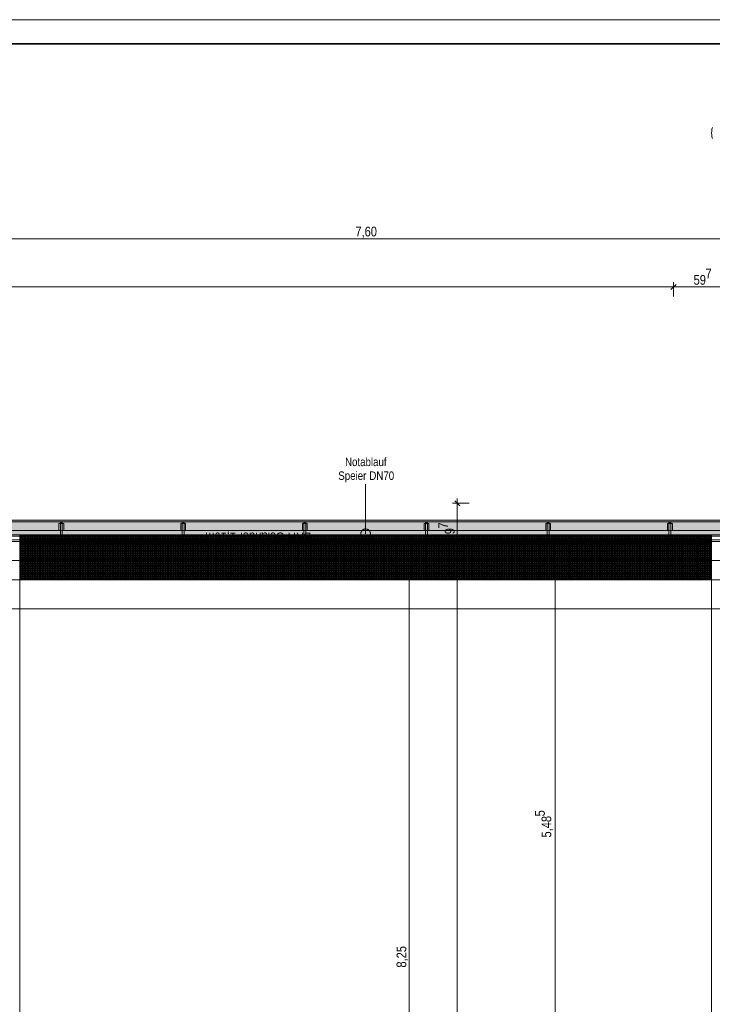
# Model space of a CAD drawing. Extents: x -720 to 300, y 62 to 1112.
# Tile 48 of 50: x -146 to -2, y 908 to 1112. Entities that reach past the tile are written whole.
import ezdxf
from ezdxf.lldxf.tags import DXFTag

# ---------------------------------------------------------------- set-up
doc = ezdxf.new("R2010")
doc.units = 0
doc.layers.get('0').update_dxf_attribs({"lineweight": 13})
for name, color, linetype, lineweight, true_color in [('30 -36 Dächer- 3 Dachbeläge', 9, 'Continuous', 15, 0x808080), ('30 -36 Dächer- 4 Dachbekleidungen', 9, 'Continuous', 9, 0x808080), ('60- 61 allgemeine Ausstattung- 4 Terrassen', 9, 'Continuous', 9, 0x808080), ('70 -72 Beschriftung- 1 Beschriftung allgemein', 7, 'Continuous', 9, 0xff6633), ('70 -76 Bemaßung- 2 Allgemein', 9, 'Continuous', 5, 0x808080)]:
    doc.layers.add(name, color=color, linetype=linetype, lineweight=lineweight, true_color=true_color)
for name, color, linetype, lineweight in [('40 -41 Abwasser_Wasser_Gas- 2 Wasser-1', 7, 'Continuous', 15), ('70 -71 Achsen- 1 Gebäudeachsen', 7, 'STRICHPUNKT2-A06DNB31MF', 18), ('iwb_Plankopf Rahmen', 7, 'Continuous', 35), ('Keine', 7, 'Continuous', 9)]:
    doc.layers.add(name, color=color, linetype=linetype, lineweight=lineweight)
doc.styles.get("Standard").update_dxf_attribs({"font": 'ARIALN.TTF'})
tags = doc.linetypes.add('STRICHPUNKT2-A06DNB31MF', pattern=[12.7, 6.35, -3.175, 0, -3.175]).pattern_tags.tags
tags[10:11] = [DXFTag(74, 4), DXFTag(75, 0), DXFTag(340, '0'), DXFTag(46, 0.0), DXFTag(50, 0.0), DXFTag(44, 0.0), DXFTag(45, 0.0)]
tags[8:9] = [DXFTag(74, 4), DXFTag(75, 0), DXFTag(340, '0'), DXFTag(46, 0.0), DXFTag(50, 0.0), DXFTag(44, 0.0), DXFTag(45, 0.0)]
tags[6:7] = [DXFTag(74, 4), DXFTag(75, 0), DXFTag(340, '0'), DXFTag(46, 0.0), DXFTag(50, 0.0), DXFTag(44, 0.0), DXFTag(45, 0.0)]
tags[4:5] = [DXFTag(74, 4), DXFTag(75, 0), DXFTag(340, '0'), DXFTag(46, 0.0), DXFTag(50, 0.0), DXFTag(44, 0.0), DXFTag(45, 0.0)]

# ---------------------------------------------------------------- blocks, each defined once
blk = doc.blocks.new('Referenz-A06DNB32MF')
at = {"layer": '30 -36 Dächer- 3 Dachbeläge', "color": 0, "linetype": 'Continuous', "ltscale": 0.15}
for p, q in [((76.35, 1008.31), (-682.36, 1008.31)), ((-682.36, 1005.31), (76.35, 1005.31))]:
    blk.add_line(p, q, dxfattribs=at)
at = {"layer": '30 -36 Dächer- 3 Dachbeläge', "color": 0, "lineweight": 9}
for p, q in [((-137.89, 1007.61), (-137.89, 1008.01)), ((-137.49, 1008.01), (-137.49, 1007.61)), ((-112.55, 1007.61), (-112.55, 1008.01)), ((-112.15, 1008.01), (-112.15, 1007.61)), ((-87.22, 1007.61), (-87.22, 1008.01)), ((-86.82, 1008.01), (-86.82, 1007.61)), ((-61.89, 1007.61), (-61.89, 1008.01)), ((-61.49, 1008.01), (-61.49, 1007.61)), ((-36.55, 1007.61), (-36.55, 1008.01)), ((-36.15, 1008.01), (-36.15, 1007.61)), ((-11.22, 1007.61), (-11.22, 1008.01)), ((-10.82, 1008.01), (-10.82, 1007.61)), ((-137.49, 1007.61), (-137.89, 1007.61)), ((-112.15, 1007.61), (-112.55, 1007.61)), ((-86.82, 1007.61), (-87.22, 1007.61)), ((-61.49, 1007.61), (-61.89, 1007.61)), ((-36.15, 1007.61), (-36.55, 1007.61)), ((-10.82, 1007.61), (-11.22, 1007.61))]:
    blk.add_line(p, q, dxfattribs=at)
at = {"layer": '30 -36 Dächer- 3 Dachbeläge', "color": 0, "lineweight": 0}
for points in [[(76.35, 1005.8), (-682.36, 1007.28), (-682.36, 1008.31)], [(76.35, 1005.8), (-682.36, 1008.31), (76.35, 1008.31)], [(-137.89, 1007.61), (-137.49, 1007.61), (-137.89, 1008.01)], [(-137.89, 1008.01), (-137.49, 1007.61), (-137.49, 1008.01)], [(-112.55, 1007.61), (-112.15, 1007.61), (-112.55, 1008.01)], [(-112.55, 1008.01), (-112.15, 1007.61), (-112.15, 1008.01)], [(-87.22, 1007.61), (-86.82, 1007.61), (-87.22, 1008.01)], [(-87.22, 1008.01), (-86.82, 1007.61), (-86.82, 1008.01)], [(-61.89, 1007.61), (-61.49, 1007.61), (-61.89, 1008.01)], [(-61.89, 1008.01), (-61.49, 1007.61), (-61.49, 1008.01)], [(-36.55, 1007.61), (-36.15, 1007.61), (-36.55, 1008.01)], [(-36.55, 1008.01), (-36.15, 1007.61), (-36.15, 1008.01)], [(-11.22, 1007.61), (-10.82, 1007.61), (-11.22, 1008.01)], [(-11.22, 1008.01), (-10.82, 1007.61), (-10.82, 1008.01)], [(-682.36, 1007.28), (76.35, 1005.8), (76.35, 1005.31)], [(-682.36, 1007.28), (76.35, 1005.31), (-682.36, 1005.31)]]:
    blk.add_solid(points, dxfattribs=at)
at = {"layer": '30 -36 Dächer- 4 Dachbekleidungen', "color": 0, "linetype": 'Continuous', "ltscale": 0.13}
for p, q in [((76.35, 1008.01), (-682.36, 1008.01)), ((-682.36, 1006.21), (76.35, 1006.21)), ((-138.19, 1006.21), (-138.19, 1007.61)), ((-138.19, 1007.61), (-137.89, 1007.61)), ((-137.49, 1007.61), (-137.89, 1007.61)), ((-137.89, 1007.61), (-137.89, 1006.21)), ((-137.89, 1005.01), (-137.89, 1006.21)), ((-137.49, 1006.21), (-137.49, 1007.61)), ((-137.19, 1007.61), (-137.49, 1007.61)), ((-137.49, 1006.21), (-137.49, 1005.01)), ((-137.19, 1006.21), (-137.19, 1007.61)), ((-112.85, 1006.21), (-112.85, 1007.61)), ((-112.85, 1007.61), (-112.55, 1007.61)), ((-112.15, 1007.61), (-112.55, 1007.61)), ((-112.55, 1007.61), (-112.55, 1006.21)), ((-112.55, 1005.01), (-112.55, 1006.21)), ((-112.15, 1006.21), (-112.15, 1007.61)), ((-111.85, 1007.61), (-112.15, 1007.61)), ((-112.15, 1006.21), (-112.15, 1005.01)), ((-111.85, 1006.21), (-111.85, 1007.61)), ((-87.52, 1006.21), (-87.52, 1007.61)), ((-87.52, 1007.61), (-87.22, 1007.61)), ((-86.82, 1007.61), (-87.22, 1007.61)), ((-87.22, 1007.61), (-87.22, 1006.21)), ((-87.22, 1005.01), (-87.22, 1006.21)), ((-86.82, 1006.21), (-86.82, 1007.61)), ((-86.52, 1007.61), (-86.82, 1007.61)), ((-86.82, 1006.21), (-86.82, 1005.01)), ((-86.52, 1006.21), (-86.52, 1007.61)), ((-62.19, 1006.21), (-62.19, 1007.61)), ((-62.19, 1007.61), (-61.89, 1007.61)), ((-61.49, 1007.61), (-61.89, 1007.61)), ((-61.89, 1007.61), (-61.89, 1006.21)), ((-61.89, 1005.01), (-61.89, 1006.21)), ((-61.49, 1006.21), (-61.49, 1007.61)), ((-61.19, 1007.61), (-61.49, 1007.61)), ((-61.49, 1006.21), (-61.49, 1005.01)), ((-61.19, 1006.21), (-61.19, 1007.61)), ((-36.85, 1006.21), (-36.85, 1007.61)), ((-36.85, 1007.61), (-36.55, 1007.61)), ((-36.15, 1007.61), (-36.55, 1007.61)), ((-36.55, 1007.61), (-36.55, 1006.21)), ((-36.55, 1005.01), (-36.55, 1006.21)), ((-36.15, 1006.21), (-36.15, 1007.61)), ((-35.85, 1007.61), (-36.15, 1007.61)), ((-36.15, 1006.21), (-36.15, 1005.01)), ((-35.85, 1006.21), (-35.85, 1007.61)), ((-11.52, 1006.21), (-11.52, 1007.61)), ((-11.52, 1007.61), (-11.22, 1007.61)), ((-10.82, 1007.61), (-11.22, 1007.61)), ((-11.22, 1007.61), (-11.22, 1006.21)), ((-11.22, 1005.01), (-11.22, 1006.21)), ((-10.82, 1006.21), (-10.82, 1007.61)), ((-10.52, 1007.61), (-10.82, 1007.61)), ((-10.82, 1006.21), (-10.82, 1005.01)), ((-10.52, 1006.21), (-10.52, 1007.61)), ((76.35, 1005.01), (-682.36, 1005.01)), ((-682.36, 1004.21), (76.35, 1004.21)), ((-137.49, 1005.01), (-137.89, 1005.01)), ((-112.15, 1005.01), (-112.55, 1005.01)), ((-86.82, 1005.01), (-87.22, 1005.01)), ((-61.49, 1005.01), (-61.89, 1005.01)), ((-36.15, 1005.01), (-36.55, 1005.01)), ((-10.82, 1005.01), (-11.22, 1005.01))]:
    blk.add_line(p, q, dxfattribs=at)
at = {"layer": '40 -41 Abwasser_Wasser_Gas- 2 Wasser-1', "color": 0, "linetype": 'Continuous', "ltscale": 0.15}
for p, q in [((-75.35, 1005.64), (-75.33, 1005.74)), ((-75.35, 1005.54), (-75.35, 1005.64)), ((-75.33, 1005.74), (-75.3, 1005.83)), ((-75.3, 1005.83), (-75.27, 1005.92)), ((-75.27, 1005.92), (-75.22, 1006.01)), ((-75.22, 1006.01), (-75.17, 1006.09)), ((-75.17, 1006.09), (-75.11, 1006.17)), ((-75.11, 1006.17), (-75.04, 1006.24)), ((-75.04, 1006.24), (-74.96, 1006.31)), ((-74.96, 1006.31), (-74.88, 1006.36)), ((-74.88, 1006.36), (-74.8, 1006.41)), ((-74.8, 1006.41), (-74.71, 1006.45)), ((-74.71, 1006.45), (-74.61, 1006.48)), ((-74.61, 1006.48), (-74.52, 1006.5)), ((-74.52, 1006.5), (-74.42, 1006.51)), ((-74.42, 1006.51), (-74.32, 1006.51)), ((-74.32, 1006.51), (-74.22, 1006.5)), ((-74.22, 1006.5), (-74.13, 1006.49)), ((-74.13, 1006.49), (-74.03, 1006.46)), ((-74.03, 1006.46), (-73.94, 1006.42)), ((-73.94, 1006.42), (-73.85, 1006.38)), ((-73.85, 1006.38), (-73.77, 1006.32)), ((-73.77, 1006.32), (-73.69, 1006.26)), ((-73.69, 1006.26), (-73.62, 1006.2)), ((-73.62, 1006.2), (-73.56, 1006.12)), ((-73.56, 1006.12), (-73.51, 1006.04)), ((-73.51, 1006.04), (-73.46, 1005.95)), ((-73.46, 1005.95), (-73.42, 1005.86)), ((-73.42, 1005.86), (-73.39, 1005.77)), ((-73.39, 1005.77), (-73.37, 1005.67)), ((-73.37, 1005.67), (-73.36, 1005.58)), ((-75.35, 1005.45), (-75.35, 1005.54)), ((-75.34, 1005.35), (-75.35, 1005.45)), ((-75.32, 1005.25), (-75.34, 1005.35)), ((-75.29, 1005.16), (-75.32, 1005.25)), ((-75.25, 1005.07), (-75.29, 1005.16)), ((-75.2, 1004.98), (-75.25, 1005.07)), ((-75.15, 1004.9), (-75.2, 1004.98)), ((-75.08, 1004.83), (-75.15, 1004.9)), ((-75.01, 1004.76), (-75.08, 1004.83)), ((-74.94, 1004.7), (-75.01, 1004.76)), ((-74.85, 1004.65), (-74.94, 1004.7)), ((-74.77, 1004.6), (-74.85, 1004.65)), ((-74.68, 1004.57), (-74.77, 1004.6)), ((-74.58, 1004.54), (-74.68, 1004.57)), ((-74.48, 1004.52), (-74.58, 1004.54)), ((-74.39, 1004.51), (-74.48, 1004.52)), ((-74.29, 1004.51), (-74.39, 1004.51)), ((-74.19, 1004.53), (-74.29, 1004.51)), ((-74.1, 1004.55), (-74.19, 1004.53)), ((-74, 1004.58), (-74.1, 1004.55)), ((-73.91, 1004.62), (-74, 1004.58)), ((-73.83, 1004.66), (-73.91, 1004.62)), ((-73.75, 1004.72), (-73.83, 1004.66)), ((-73.67, 1004.78), (-73.75, 1004.72)), ((-73.6, 1004.85), (-73.67, 1004.78)), ((-73.54, 1004.93), (-73.6, 1004.85)), ((-73.49, 1005.01), (-73.54, 1004.93)), ((-73.44, 1005.1), (-73.49, 1005.01)), ((-73.41, 1005.19), (-73.44, 1005.1)), ((-73.38, 1005.29), (-73.41, 1005.19)), ((-73.36, 1005.38), (-73.38, 1005.29)), ((-73.36, 1005.58), (-73.35, 1005.48)), ((-73.35, 1005.48), (-73.36, 1005.38))]:
    blk.add_line(p, q, dxfattribs=at)
at = {"layer": '40 -41 Abwasser_Wasser_Gas- 2 Wasser-1', "color": 0, "linetype": 'Continuous', "lineweight": 9, "ltscale": 0.13}
for p, q in [((-682.36, 995.91), (76.35, 995.91)), ((76.35, 989.91), (-682.36, 989.91))]:
    blk.add_line(p, q, dxfattribs=at)
at = {"layer": '60- 61 allgemeine Ausstattung- 4 Terrassen', "color": 0, "linetype": 'Continuous', "ltscale": 0.13}
for p, q in [((-154.35, 1003.91), (-146.35, 1003.91)), ((-146.35, 1003.91), (-146.35, 770.91)), ((-146.35, 1003.91), (-2.35, 1003.91)), ((-146.35, 1000.31), (-146.35, 1003.91)), ((-2.35, 1003.91), (5.65, 1003.91)), ((-2.35, 783.31), (-2.35, 1003.91)), ((-2.35, 1003.91), (-2.35, 1000.31)), ((-2.35, 1000.31), (-146.35, 1000.31))]:
    blk.add_line(p, q, dxfattribs=at)
at = {"layer": '60- 61 allgemeine Ausstattung- 4 Terrassen', "color": 0}
for p, q in [((-146.35, 1005.31), (-2.35, 1005.31)), ((-146.35, 995.91), (-146.35, 1005.31)), ((-146.35, 1005.16), (-2.35, 1005.16)), ((-146.35, 1004.92), (-2.35, 1004.92)), ((-146.35, 1004.68), (-2.35, 1004.68)), ((-146.35, 1004.44), (-2.35, 1004.44)), ((-146.35, 1004.2), (-2.35, 1004.2)), ((-146.35, 1003.96), (-2.35, 1003.96)), ((-146.35, 1003.72), (-2.35, 1003.72)), ((-146.17, 995.91), (-146.17, 1005.31)), ((-145.93, 995.91), (-145.93, 1005.31)), ((-145.69, 995.91), (-145.69, 1005.31)), ((-145.45, 995.91), (-145.45, 1005.31)), ((-145.21, 995.91), (-145.21, 1005.31)), ((-144.97, 995.91), (-144.97, 1005.31)), ((-144.73, 995.91), (-144.73, 1005.31)), ((-144.49, 995.91), (-144.49, 1005.31)), ((-144.25, 995.91), (-144.25, 1005.31)), ((-144.01, 995.91), (-144.01, 1005.31)), ((-143.77, 995.91), (-143.77, 1005.31)), ((-143.53, 995.91), (-143.53, 1005.31)), ((-143.29, 995.91), (-143.29, 1005.31)), ((-143.05, 995.91), (-143.05, 1005.31)), ((-142.81, 995.91), (-142.81, 1005.31)), ((-142.57, 995.91), (-142.57, 1005.31)), ((-142.33, 995.91), (-142.33, 1005.31)), ((-142.09, 995.91), (-142.09, 1005.31)), ((-141.85, 995.91), (-141.85, 1005.31)), ((-141.61, 995.91), (-141.61, 1005.31)), ((-141.37, 995.91), (-141.37, 1005.31)), ((-141.13, 995.91), (-141.13, 1005.31)), ((-140.89, 995.91), (-140.89, 1005.31)), ((-140.65, 995.91), (-140.65, 1005.31)), ((-140.41, 995.91), (-140.41, 1005.31)), ((-140.17, 995.91), (-140.17, 1005.31)), ((-139.93, 995.91), (-139.93, 1005.31)), ((-139.69, 995.91), (-139.69, 1005.31)), ((-139.45, 995.91), (-139.45, 1005.31)), ((-139.21, 995.91), (-139.21, 1005.31)), ((-138.97, 995.91), (-138.97, 1005.31)), ((-138.73, 995.91), (-138.73, 1005.31)), ((-138.49, 995.91), (-138.49, 1005.31)), ((-138.25, 995.91), (-138.25, 1005.31)), ((-138.01, 995.91), (-138.01, 1005.31)), ((-137.77, 995.91), (-137.77, 1005.31)), ((-137.53, 995.91), (-137.53, 1005.31)), ((-137.29, 995.91), (-137.29, 1005.31)), ((-137.05, 995.91), (-137.05, 1005.31)), ((-136.81, 995.91), (-136.81, 1005.31)), ((-136.57, 995.91), (-136.57, 1005.31)), ((-136.33, 995.91), (-136.33, 1005.31)), ((-136.09, 995.91), (-136.09, 1005.31)), ((-135.85, 995.91), (-135.85, 1005.31)), ((-135.61, 995.91), (-135.61, 1005.31)), ((-135.37, 995.91), (-135.37, 1005.31)), ((-135.13, 995.91), (-135.13, 1005.31)), ((-134.89, 995.91), (-134.89, 1005.31)), ((-134.65, 995.91), (-134.65, 1005.31)), ((-134.41, 995.91), (-134.41, 1005.31)), ((-134.17, 995.91), (-134.17, 1005.31)), ((-133.93, 995.91), (-133.93, 1005.31)), ((-133.69, 995.91), (-133.69, 1005.31)), ((-133.45, 995.91), (-133.45, 1005.31)), ((-133.21, 995.91), (-133.21, 1005.31)), ((-132.97, 995.91), (-132.97, 1005.31)), ((-132.73, 995.91), (-132.73, 1005.31)), ((-132.49, 995.91), (-132.49, 1005.31)), ((-132.25, 995.91), (-132.25, 1005.31)), ((-132.01, 995.91), (-132.01, 1005.31)), ((-131.77, 995.91), (-131.77, 1005.31)), ((-131.53, 995.91), (-131.53, 1005.31)), ((-131.29, 995.91), (-131.29, 1005.31)), ((-131.05, 995.91), (-131.05, 1005.31)), ((-130.81, 995.91), (-130.81, 1005.31)), ((-130.57, 995.91), (-130.57, 1005.31)), ((-130.33, 995.91), (-130.33, 1005.31)), ((-130.09, 995.91), (-130.09, 1005.31)), ((-129.85, 995.91), (-129.85, 1005.31)), ((-129.61, 995.91), (-129.61, 1005.31)), ((-129.37, 995.91), (-129.37, 1005.31)), ((-129.13, 995.91), (-129.13, 1005.31)), ((-128.89, 995.91), (-128.89, 1005.31)), ((-128.65, 995.91), (-128.65, 1005.31)), ((-128.41, 995.91), (-128.41, 1005.31)), ((-128.17, 995.91), (-128.17, 1005.31)), ((-127.93, 995.91), (-127.93, 1005.31)), ((-127.69, 995.91), (-127.69, 1005.31)), ((-127.45, 995.91), (-127.45, 1005.31)), ((-127.21, 995.91), (-127.21, 1005.31)), ((-126.97, 995.91), (-126.97, 1005.31)), ((-126.73, 995.91), (-126.73, 1005.31)), ((-126.49, 995.91), (-126.49, 1005.31)), ((-126.25, 995.91), (-126.25, 1005.31)), ((-126.01, 995.91), (-126.01, 1005.31)), ((-125.77, 995.91), (-125.77, 1005.31)), ((-125.53, 995.91), (-125.53, 1005.31)), ((-125.29, 995.91), (-125.29, 1005.31)), ((-125.05, 995.91), (-125.05, 1005.31)), ((-124.81, 995.91), (-124.81, 1005.31)), ((-124.57, 995.91), (-124.57, 1005.31)), ((-124.33, 995.91), (-124.33, 1005.31)), ((-124.09, 995.91), (-124.09, 1005.31)), ((-123.85, 995.91), (-123.85, 1005.31)), ((-123.61, 995.91), (-123.61, 1005.31)), ((-123.37, 995.91), (-123.37, 1005.31)), ((-123.13, 995.91), (-123.13, 1005.31)), ((-122.89, 995.91), (-122.89, 1005.31)), ((-122.65, 995.91), (-122.65, 1005.31)), ((-122.41, 995.91), (-122.41, 1005.31)), ((-122.17, 995.91), (-122.17, 1005.31)), ((-121.93, 995.91), (-121.93, 1005.31)), ((-121.69, 995.91), (-121.69, 1005.31)), ((-121.45, 995.91), (-121.45, 1005.31)), ((-121.21, 995.91), (-121.21, 1005.31)), ((-120.97, 995.91), (-120.97, 1005.31)), ((-120.73, 995.91), (-120.73, 1005.31)), ((-120.49, 995.91), (-120.49, 1005.31)), ((-120.25, 995.91), (-120.25, 1005.31)), ((-120.01, 995.91), (-120.01, 1005.31)), ((-119.77, 995.91), (-119.77, 1005.31)), ((-119.53, 995.91), (-119.53, 1005.31)), ((-119.29, 995.91), (-119.29, 1005.31)), ((-119.05, 995.91), (-119.05, 1005.31)), ((-118.81, 995.91), (-118.81, 1005.31)), ((-118.57, 995.91), (-118.57, 1005.31)), ((-118.33, 995.91), (-118.33, 1005.31)), ((-118.09, 995.91), (-118.09, 1005.31)), ((-117.85, 995.91), (-117.85, 1005.31)), ((-117.61, 995.91), (-117.61, 1005.31)), ((-117.37, 995.91), (-117.37, 1005.31)), ((-117.13, 995.91), (-117.13, 1005.31)), ((-116.89, 995.91), (-116.89, 1005.31)), ((-116.65, 995.91), (-116.65, 1005.31)), ((-116.41, 995.91), (-116.41, 1005.31)), ((-116.17, 995.91), (-116.17, 1005.31)), ((-115.93, 995.91), (-115.93, 1005.31)), ((-115.69, 995.91), (-115.69, 1005.31)), ((-115.45, 995.91), (-115.45, 1005.31)), ((-115.21, 995.91), (-115.21, 1005.31)), ((-114.97, 995.91), (-114.97, 1005.31)), ((-114.73, 995.91), (-114.73, 1005.31)), ((-114.49, 995.91), (-114.49, 1005.31)), ((-114.25, 995.91), (-114.25, 1005.31)), ((-114.01, 995.91), (-114.01, 1005.31)), ((-113.77, 995.91), (-113.77, 1005.31)), ((-113.53, 995.91), (-113.53, 1005.31)), ((-113.29, 995.91), (-113.29, 1005.31)), ((-113.05, 995.91), (-113.05, 1005.31)), ((-112.81, 995.91), (-112.81, 1005.31)), ((-112.57, 995.91), (-112.57, 1005.31)), ((-112.33, 995.91), (-112.33, 1005.31)), ((-112.09, 995.91), (-112.09, 1005.31)), ((-111.85, 995.91), (-111.85, 1005.31)), ((-111.61, 995.91), (-111.61, 1005.31)), ((-111.37, 995.91), (-111.37, 1005.31)), ((-111.13, 995.91), (-111.13, 1005.31)), ((-110.89, 995.91), (-110.89, 1005.31)), ((-110.65, 995.91), (-110.65, 1005.31)), ((-110.41, 995.91), (-110.41, 1005.31)), ((-110.17, 995.91), (-110.17, 1005.31)), ((-109.93, 995.91), (-109.93, 1005.31)), ((-109.69, 995.91), (-109.69, 1005.31)), ((-109.45, 995.91), (-109.45, 1005.31)), ((-109.21, 995.91), (-109.21, 1005.31)), ((-108.97, 995.91), (-108.97, 1005.31)), ((-108.73, 995.91), (-108.73, 1005.31)), ((-108.49, 995.91), (-108.49, 1005.31)), ((-108.25, 995.91), (-108.25, 1005.31)), ((-108.01, 995.91), (-108.01, 1005.31)), ((-107.77, 995.91), (-107.77, 1005.31)), ((-107.53, 995.91), (-107.53, 1005.31)), ((-107.29, 995.91), (-107.29, 1005.31)), ((-107.05, 995.91), (-107.05, 1005.31)), ((-106.81, 995.91), (-106.81, 1005.31)), ((-106.57, 995.91), (-106.57, 1005.31)), ((-106.33, 995.91), (-106.33, 1005.31)), ((-106.09, 995.91), (-106.09, 1005.31)), ((-105.85, 995.91), (-105.85, 1005.31)), ((-105.61, 995.91), (-105.61, 1005.31)), ((-105.37, 995.91), (-105.37, 1005.31)), ((-105.13, 995.91), (-105.13, 1005.31)), ((-104.89, 995.91), (-104.89, 1005.31)), ((-104.65, 995.91), (-104.65, 1005.31)), ((-104.41, 995.91), (-104.41, 1005.31)), ((-104.17, 995.91), (-104.17, 1005.31)), ((-103.93, 995.91), (-103.93, 1005.31)), ((-103.69, 995.91), (-103.69, 1005.31)), ((-103.45, 995.91), (-103.45, 1005.31)), ((-103.21, 995.91), (-103.21, 1005.31)), ((-102.97, 995.91), (-102.97, 1005.31)), ((-102.73, 995.91), (-102.73, 1005.31)), ((-102.49, 995.91), (-102.49, 1005.31)), ((-102.25, 995.91), (-102.25, 1005.31)), ((-102.01, 995.91), (-102.01, 1005.31)), ((-101.77, 995.91), (-101.77, 1005.31)), ((-101.53, 995.91), (-101.53, 1005.31)), ((-101.29, 995.91), (-101.29, 1005.31)), ((-101.05, 995.91), (-101.05, 1005.31)), ((-100.81, 995.91), (-100.81, 1005.31)), ((-100.57, 995.91), (-100.57, 1005.31)), ((-100.33, 995.91), (-100.33, 1005.31)), ((-100.09, 995.91), (-100.09, 1005.31)), ((-99.85, 995.91), (-99.85, 1005.31)), ((-99.61, 995.91), (-99.61, 1005.31)), ((-99.37, 995.91), (-99.37, 1005.31)), ((-99.13, 995.91), (-99.13, 1005.31)), ((-98.89, 995.91), (-98.89, 1005.31)), ((-98.65, 995.91), (-98.65, 1005.31)), ((-98.41, 995.91), (-98.41, 1005.31)), ((-98.17, 995.91), (-98.17, 1005.31)), ((-97.93, 995.91), (-97.93, 1005.31)), ((-97.69, 995.91), (-97.69, 1005.31)), ((-97.45, 995.91), (-97.45, 1005.31)), ((-97.21, 995.91), (-97.21, 1005.31)), ((-96.97, 995.91), (-96.97, 1005.31)), ((-96.73, 995.91), (-96.73, 1005.31)), ((-96.49, 995.91), (-96.49, 1005.31)), ((-96.25, 995.91), (-96.25, 1005.31)), ((-96.01, 995.91), (-96.01, 1005.31)), ((-95.77, 995.91), (-95.77, 1005.31)), ((-95.53, 995.91), (-95.53, 1005.31)), ((-95.29, 995.91), (-95.29, 1005.31)), ((-95.05, 995.91), (-95.05, 1005.31)), ((-94.81, 995.91), (-94.81, 1005.31)), ((-94.57, 995.91), (-94.57, 1005.31)), ((-94.33, 995.91), (-94.33, 1005.31)), ((-94.09, 995.91), (-94.09, 1005.31)), ((-93.85, 995.91), (-93.85, 1005.31)), ((-93.61, 995.91), (-93.61, 1005.31)), ((-93.37, 995.91), (-93.37, 1005.31)), ((-93.13, 995.91), (-93.13, 1005.31)), ((-92.89, 995.91), (-92.89, 1005.31)), ((-92.65, 995.91), (-92.65, 1005.31)), ((-92.41, 995.91), (-92.41, 1005.31)), ((-92.17, 995.91), (-92.17, 1005.31)), ((-91.93, 995.91), (-91.93, 1005.31)), ((-91.69, 995.91), (-91.69, 1005.31)), ((-91.45, 995.91), (-91.45, 1005.31)), ((-91.21, 995.91), (-91.21, 1005.31)), ((-90.97, 995.91), (-90.97, 1005.31)), ((-90.73, 995.91), (-90.73, 1005.31)), ((-90.49, 995.91), (-90.49, 1005.31)), ((-90.25, 995.91), (-90.25, 1005.31)), ((-90.01, 995.91), (-90.01, 1005.31)), ((-89.77, 995.91), (-89.77, 1005.31)), ((-89.53, 995.91), (-89.53, 1005.31)), ((-89.29, 995.91), (-89.29, 1005.31)), ((-89.05, 995.91), (-89.05, 1005.31)), ((-88.81, 995.91), (-88.81, 1005.31)), ((-88.57, 995.91), (-88.57, 1005.31)), ((-88.33, 995.91), (-88.33, 1005.31)), ((-88.09, 995.91), (-88.09, 1005.31)), ((-87.85, 995.91), (-87.85, 1005.31)), ((-87.61, 995.91), (-87.61, 1005.31)), ((-87.37, 995.91), (-87.37, 1005.31)), ((-87.13, 995.91), (-87.13, 1005.31)), ((-86.89, 995.91), (-86.89, 1005.31)), ((-86.65, 995.91), (-86.65, 1005.31)), ((-86.41, 995.91), (-86.41, 1005.31)), ((-86.17, 995.91), (-86.17, 1005.31)), ((-85.93, 995.91), (-85.93, 1005.31)), ((-85.69, 995.91), (-85.69, 1005.31)), ((-85.45, 995.91), (-85.45, 1005.31)), ((-85.21, 995.91), (-85.21, 1005.31)), ((-84.97, 995.91), (-84.97, 1005.31)), ((-84.73, 995.91), (-84.73, 1005.31)), ((-84.49, 995.91), (-84.49, 1005.31)), ((-84.25, 995.91), (-84.25, 1005.31)), ((-84.01, 995.91), (-84.01, 1005.31)), ((-83.77, 995.91), (-83.77, 1005.31)), ((-83.53, 995.91), (-83.53, 1005.31)), ((-83.29, 995.91), (-83.29, 1005.31)), ((-83.05, 995.91), (-83.05, 1005.31)), ((-82.81, 995.91), (-82.81, 1005.31)), ((-82.57, 995.91), (-82.57, 1005.31)), ((-82.33, 995.91), (-82.33, 1005.31)), ((-82.09, 995.91), (-82.09, 1005.31)), ((-81.85, 995.91), (-81.85, 1005.31)), ((-81.61, 995.91), (-81.61, 1005.31)), ((-81.37, 995.91), (-81.37, 1005.31)), ((-81.13, 995.91), (-81.13, 1005.31)), ((-80.89, 995.91), (-80.89, 1005.31)), ((-80.65, 995.91), (-80.65, 1005.31)), ((-80.41, 995.91), (-80.41, 1005.31)), ((-80.17, 995.91), (-80.17, 1005.31)), ((-79.93, 995.91), (-79.93, 1005.31)), ((-79.69, 995.91), (-79.69, 1005.31)), ((-79.45, 995.91), (-79.45, 1005.31)), ((-79.21, 995.91), (-79.21, 1005.31)), ((-78.97, 995.91), (-78.97, 1005.31)), ((-78.73, 995.91), (-78.73, 1005.31)), ((-78.49, 995.91), (-78.49, 1005.31)), ((-78.25, 995.91), (-78.25, 1005.31)), ((-78.01, 995.91), (-78.01, 1005.31)), ((-77.77, 995.91), (-77.77, 1005.31)), ((-77.53, 995.91), (-77.53, 1005.31)), ((-77.29, 995.91), (-77.29, 1005.31)), ((-77.05, 995.91), (-77.05, 1005.31)), ((-76.81, 995.91), (-76.81, 1005.31)), ((-76.57, 995.91), (-76.57, 1005.31)), ((-76.33, 995.91), (-76.33, 1005.31)), ((-76.09, 995.91), (-76.09, 1005.31)), ((-75.85, 995.91), (-75.85, 1005.31)), ((-75.61, 995.91), (-75.61, 1005.31)), ((-75.37, 995.91), (-75.37, 1005.31)), ((-75.13, 995.91), (-75.13, 1005.31)), ((-74.89, 995.91), (-74.89, 1005.31)), ((-74.65, 995.91), (-74.65, 1005.31)), ((-74.41, 995.91), (-74.41, 1005.31)), ((-74.17, 995.91), (-74.17, 1005.31)), ((-73.93, 995.91), (-73.93, 1005.31)), ((-73.69, 995.91), (-73.69, 1005.31)), ((-73.45, 995.91), (-73.45, 1005.31)), ((-73.21, 995.91), (-73.21, 1005.31)), ((-72.97, 995.91), (-72.97, 1005.31)), ((-72.73, 995.91), (-72.73, 1005.31)), ((-72.49, 995.91), (-72.49, 1005.31)), ((-72.25, 995.91), (-72.25, 1005.31)), ((-72.01, 995.91), (-72.01, 1005.31)), ((-71.77, 995.91), (-71.77, 1005.31)), ((-71.53, 995.91), (-71.53, 1005.31)), ((-71.29, 995.91), (-71.29, 1005.31)), ((-71.05, 995.91), (-71.05, 1005.31)), ((-70.81, 995.91), (-70.81, 1005.31)), ((-70.57, 995.91), (-70.57, 1005.31)), ((-70.33, 995.91), (-70.33, 1005.31)), ((-70.09, 995.91), (-70.09, 1005.31)), ((-69.85, 995.91), (-69.85, 1005.31)), ((-69.61, 995.91), (-69.61, 1005.31)), ((-69.37, 995.91), (-69.37, 1005.31)), ((-69.13, 995.91), (-69.13, 1005.31)), ((-68.89, 995.91), (-68.89, 1005.31)), ((-68.65, 995.91), (-68.65, 1005.31)), ((-68.41, 995.91), (-68.41, 1005.31)), ((-68.17, 995.91), (-68.17, 1005.31)), ((-67.93, 995.91), (-67.93, 1005.31)), ((-67.69, 995.91), (-67.69, 1005.31)), ((-67.45, 995.91), (-67.45, 1005.31)), ((-67.21, 995.91), (-67.21, 1005.31)), ((-66.97, 995.91), (-66.97, 1005.31)), ((-66.73, 995.91), (-66.73, 1005.31)), ((-66.49, 995.91), (-66.49, 1005.31)), ((-66.25, 995.91), (-66.25, 1005.31)), ((-66.01, 995.91), (-66.01, 1005.31)), ((-65.77, 995.91), (-65.77, 1005.31)), ((-65.53, 995.91), (-65.53, 1005.31)), ((-65.29, 995.91), (-65.29, 1005.31)), ((-65.05, 995.91), (-65.05, 1005.31)), ((-64.81, 995.91), (-64.81, 1005.31)), ((-64.57, 995.91), (-64.57, 1005.31)), ((-64.33, 995.91), (-64.33, 1005.31)), ((-64.09, 995.91), (-64.09, 1005.31)), ((-63.85, 995.91), (-63.85, 1005.31)), ((-63.61, 995.91), (-63.61, 1005.31)), ((-63.37, 995.91), (-63.37, 1005.31)), ((-63.13, 995.91), (-63.13, 1005.31)), ((-62.89, 995.91), (-62.89, 1005.31)), ((-62.65, 995.91), (-62.65, 1005.31)), ((-62.41, 995.91), (-62.41, 1005.31)), ((-62.17, 995.91), (-62.17, 1005.31)), ((-61.93, 995.91), (-61.93, 1005.31)), ((-61.69, 995.91), (-61.69, 1005.31)), ((-61.45, 995.91), (-61.45, 1005.31)), ((-61.21, 995.91), (-61.21, 1005.31)), ((-60.97, 995.91), (-60.97, 1005.31)), ((-60.73, 995.91), (-60.73, 1005.31)), ((-60.49, 995.91), (-60.49, 1005.31)), ((-60.25, 995.91), (-60.25, 1005.31)), ((-60.01, 995.91), (-60.01, 1005.31)), ((-59.77, 995.91), (-59.77, 1005.31)), ((-59.53, 995.91), (-59.53, 1005.31)), ((-59.29, 995.91), (-59.29, 1005.31)), ((-59.05, 995.91), (-59.05, 1005.31)), ((-58.81, 995.91), (-58.81, 1005.31)), ((-58.57, 995.91), (-58.57, 1005.31)), ((-58.33, 995.91), (-58.33, 1005.31)), ((-58.09, 995.91), (-58.09, 1005.31)), ((-57.85, 995.91), (-57.85, 1005.31)), ((-57.61, 995.91), (-57.61, 1005.31)), ((-57.37, 995.91), (-57.37, 1005.31)), ((-57.13, 995.91), (-57.13, 1005.31)), ((-56.89, 995.91), (-56.89, 1005.31)), ((-56.65, 995.91), (-56.65, 1005.31)), ((-56.41, 995.91), (-56.41, 1005.31)), ((-56.17, 995.91), (-56.17, 1005.31)), ((-55.93, 995.91), (-55.93, 1005.31)), ((-55.69, 995.91), (-55.69, 1005.31)), ((-55.45, 995.91), (-55.45, 1005.31)), ((-55.21, 995.91), (-55.21, 1005.31)), ((-54.97, 995.91), (-54.97, 1005.31)), ((-54.73, 995.91), (-54.73, 1005.31)), ((-54.49, 995.91), (-54.49, 1005.31)), ((-54.25, 995.91), (-54.25, 1005.31)), ((-54.01, 995.91), (-54.01, 1005.31)), ((-53.77, 995.91), (-53.77, 1005.31)), ((-53.53, 995.91), (-53.53, 1005.31)), ((-53.29, 995.91), (-53.29, 1005.31)), ((-53.05, 995.91), (-53.05, 1005.31)), ((-52.81, 995.91), (-52.81, 1005.31)), ((-52.57, 995.91), (-52.57, 1005.31)), ((-52.33, 995.91), (-52.33, 1005.31)), ((-52.09, 995.91), (-52.09, 1005.31)), ((-51.85, 995.91), (-51.85, 1005.31)), ((-51.61, 995.91), (-51.61, 1005.31)), ((-51.37, 995.91), (-51.37, 1005.31)), ((-51.13, 995.91), (-51.13, 1005.31)), ((-50.89, 995.91), (-50.89, 1005.31)), ((-50.65, 995.91), (-50.65, 1005.31)), ((-50.41, 995.91), (-50.41, 1005.31)), ((-50.17, 995.91), (-50.17, 1005.31)), ((-49.93, 995.91), (-49.93, 1005.31)), ((-49.69, 995.91), (-49.69, 1005.31)), ((-49.45, 995.91), (-49.45, 1005.31)), ((-49.21, 995.91), (-49.21, 1005.31)), ((-48.97, 995.91), (-48.97, 1005.31)), ((-48.73, 995.91), (-48.73, 1005.31)), ((-48.49, 995.91), (-48.49, 1005.31)), ((-48.25, 995.91), (-48.25, 1005.31)), ((-48.01, 995.91), (-48.01, 1005.31)), ((-47.77, 995.91), (-47.77, 1005.31)), ((-47.53, 995.91), (-47.53, 1005.31)), ((-47.29, 995.91), (-47.29, 1005.31)), ((-47.05, 995.91), (-47.05, 1005.31)), ((-46.81, 995.91), (-46.81, 1005.31)), ((-46.57, 995.91), (-46.57, 1005.31)), ((-46.33, 995.91), (-46.33, 1005.31)), ((-46.09, 995.91), (-46.09, 1005.31)), ((-45.85, 995.91), (-45.85, 1005.31)), ((-45.61, 995.91), (-45.61, 1005.31)), ((-45.37, 995.91), (-45.37, 1005.31)), ((-45.13, 995.91), (-45.13, 1005.31)), ((-44.89, 995.91), (-44.89, 1005.31)), ((-44.65, 995.91), (-44.65, 1005.31)), ((-44.41, 995.91), (-44.41, 1005.31)), ((-44.17, 995.91), (-44.17, 1005.31)), ((-43.93, 995.91), (-43.93, 1005.31)), ((-43.69, 995.91), (-43.69, 1005.31)), ((-43.45, 995.91), (-43.45, 1005.31)), ((-43.21, 995.91), (-43.21, 1005.31)), ((-42.97, 995.91), (-42.97, 1005.31)), ((-42.73, 995.91), (-42.73, 1005.31)), ((-42.49, 995.91), (-42.49, 1005.31)), ((-42.25, 995.91), (-42.25, 1005.31)), ((-42.01, 995.91), (-42.01, 1005.31)), ((-41.77, 995.91), (-41.77, 1005.31)), ((-41.53, 995.91), (-41.53, 1005.31)), ((-41.29, 995.91), (-41.29, 1005.31)), ((-41.05, 995.91), (-41.05, 1005.31)), ((-40.81, 995.91), (-40.81, 1005.31)), ((-40.57, 995.91), (-40.57, 1005.31)), ((-40.33, 995.91), (-40.33, 1005.31)), ((-40.09, 995.91), (-40.09, 1005.31)), ((-39.85, 995.91), (-39.85, 1005.31)), ((-39.61, 995.91), (-39.61, 1005.31)), ((-39.37, 995.91), (-39.37, 1005.31)), ((-39.13, 995.91), (-39.13, 1005.31)), ((-38.89, 995.91), (-38.89, 1005.31)), ((-38.65, 995.91), (-38.65, 1005.31)), ((-38.41, 995.91), (-38.41, 1005.31)), ((-38.17, 995.91), (-38.17, 1005.31)), ((-37.93, 995.91), (-37.93, 1005.31)), ((-37.69, 995.91), (-37.69, 1005.31)), ((-37.45, 995.91), (-37.45, 1005.31)), ((-37.21, 995.91), (-37.21, 1005.31)), ((-36.97, 995.91), (-36.97, 1005.31)), ((-36.73, 995.91), (-36.73, 1005.31)), ((-36.49, 995.91), (-36.49, 1005.31)), ((-36.25, 995.91), (-36.25, 1005.31)), ((-36.01, 995.91), (-36.01, 1005.31)), ((-35.77, 995.91), (-35.77, 1005.31)), ((-35.53, 995.91), (-35.53, 1005.31)), ((-35.29, 995.91), (-35.29, 1005.31)), ((-35.05, 995.91), (-35.05, 1005.31)), ((-34.81, 995.91), (-34.81, 1005.31)), ((-34.57, 995.91), (-34.57, 1005.31)), ((-34.33, 995.91), (-34.33, 1005.31)), ((-34.09, 995.91), (-34.09, 1005.31)), ((-33.85, 995.91), (-33.85, 1005.31)), ((-33.61, 995.91), (-33.61, 1005.31)), ((-33.37, 995.91), (-33.37, 1005.31)), ((-33.13, 995.91), (-33.13, 1005.31)), ((-32.89, 995.91), (-32.89, 1005.31)), ((-32.65, 995.91), (-32.65, 1005.31)), ((-32.41, 995.91), (-32.41, 1005.31)), ((-32.17, 995.91), (-32.17, 1005.31)), ((-31.93, 995.91), (-31.93, 1005.31)), ((-31.69, 995.91), (-31.69, 1005.31)), ((-31.45, 995.91), (-31.45, 1005.31)), ((-31.21, 995.91), (-31.21, 1005.31)), ((-30.97, 995.91), (-30.97, 1005.31)), ((-30.73, 995.91), (-30.73, 1005.31)), ((-30.49, 995.91), (-30.49, 1005.31)), ((-30.25, 995.91), (-30.25, 1005.31)), ((-30.01, 995.91), (-30.01, 1005.31)), ((-29.77, 995.91), (-29.77, 1005.31)), ((-29.53, 995.91), (-29.53, 1005.31)), ((-29.29, 995.91), (-29.29, 1005.31)), ((-29.05, 995.91), (-29.05, 1005.31)), ((-28.81, 995.91), (-28.81, 1005.31)), ((-28.57, 995.91), (-28.57, 1005.31)), ((-28.33, 995.91), (-28.33, 1005.31)), ((-28.09, 995.91), (-28.09, 1005.31)), ((-27.85, 995.91), (-27.85, 1005.31)), ((-27.61, 995.91), (-27.61, 1005.31)), ((-27.37, 995.91), (-27.37, 1005.31)), ((-27.13, 995.91), (-27.13, 1005.31)), ((-26.89, 995.91), (-26.89, 1005.31)), ((-26.65, 995.91), (-26.65, 1005.31)), ((-26.41, 995.91), (-26.41, 1005.31)), ((-26.17, 995.91), (-26.17, 1005.31)), ((-25.93, 995.91), (-25.93, 1005.31)), ((-25.69, 995.91), (-25.69, 1005.31)), ((-25.45, 995.91), (-25.45, 1005.31)), ((-25.21, 995.91), (-25.21, 1005.31)), ((-24.97, 995.91), (-24.97, 1005.31)), ((-24.73, 995.91), (-24.73, 1005.31)), ((-24.49, 995.91), (-24.49, 1005.31)), ((-24.25, 995.91), (-24.25, 1005.31)), ((-24.01, 995.91), (-24.01, 1005.31)), ((-23.77, 995.91), (-23.77, 1005.31)), ((-23.53, 995.91), (-23.53, 1005.31)), ((-23.29, 995.91), (-23.29, 1005.31)), ((-23.05, 995.91), (-23.05, 1005.31)), ((-22.81, 995.91), (-22.81, 1005.31)), ((-22.57, 995.91), (-22.57, 1005.31)), ((-22.33, 995.91), (-22.33, 1005.31)), ((-22.09, 995.91), (-22.09, 1005.31)), ((-21.85, 995.91), (-21.85, 1005.31)), ((-21.61, 995.91), (-21.61, 1005.31)), ((-21.37, 995.91), (-21.37, 1005.31)), ((-21.13, 995.91), (-21.13, 1005.31)), ((-20.89, 995.91), (-20.89, 1005.31)), ((-20.65, 995.91), (-20.65, 1005.31)), ((-20.41, 995.91), (-20.41, 1005.31)), ((-20.17, 995.91), (-20.17, 1005.31)), ((-19.93, 995.91), (-19.93, 1005.31)), ((-19.69, 995.91), (-19.69, 1005.31)), ((-19.45, 995.91), (-19.45, 1005.31)), ((-19.21, 995.91), (-19.21, 1005.31)), ((-18.97, 995.91), (-18.97, 1005.31)), ((-18.73, 995.91), (-18.73, 1005.31)), ((-18.49, 995.91), (-18.49, 1005.31)), ((-18.25, 995.91), (-18.25, 1005.31)), ((-18.01, 995.91), (-18.01, 1005.31)), ((-17.77, 995.91), (-17.77, 1005.31)), ((-17.53, 995.91), (-17.53, 1005.31)), ((-17.29, 995.91), (-17.29, 1005.31)), ((-17.05, 995.91), (-17.05, 1005.31)), ((-16.81, 995.91), (-16.81, 1005.31)), ((-16.57, 995.91), (-16.57, 1005.31)), ((-16.33, 995.91), (-16.33, 1005.31)), ((-16.09, 995.91), (-16.09, 1005.31)), ((-15.85, 995.91), (-15.85, 1005.31)), ((-15.61, 995.91), (-15.61, 1005.31)), ((-15.37, 995.91), (-15.37, 1005.31)), ((-15.13, 995.91), (-15.13, 1005.31)), ((-14.89, 995.91), (-14.89, 1005.31)), ((-14.65, 995.91), (-14.65, 1005.31)), ((-14.41, 995.91), (-14.41, 1005.31)), ((-14.17, 995.91), (-14.17, 1005.31)), ((-13.93, 995.91), (-13.93, 1005.31)), ((-13.69, 995.91), (-13.69, 1005.31)), ((-13.45, 995.91), (-13.45, 1005.31)), ((-13.21, 995.91), (-13.21, 1005.31)), ((-12.97, 995.91), (-12.97, 1005.31)), ((-12.73, 995.91), (-12.73, 1005.31)), ((-12.49, 995.91), (-12.49, 1005.31)), ((-12.25, 995.91), (-12.25, 1005.31)), ((-12.01, 995.91), (-12.01, 1005.31)), ((-11.77, 995.91), (-11.77, 1005.31)), ((-11.53, 995.91), (-11.53, 1005.31)), ((-11.29, 995.91), (-11.29, 1005.31)), ((-11.05, 995.91), (-11.05, 1005.31)), ((-10.81, 995.91), (-10.81, 1005.31)), ((-10.57, 995.91), (-10.57, 1005.31)), ((-10.33, 995.91), (-10.33, 1005.31)), ((-10.09, 995.91), (-10.09, 1005.31)), ((-9.85, 995.91), (-9.85, 1005.31)), ((-9.61, 995.91), (-9.61, 1005.31)), ((-9.37, 995.91), (-9.37, 1005.31)), ((-9.13, 995.91), (-9.13, 1005.31)), ((-8.89, 995.91), (-8.89, 1005.31)), ((-8.65, 995.91), (-8.65, 1005.31)), ((-8.41, 995.91), (-8.41, 1005.31)), ((-8.17, 995.91), (-8.17, 1005.31)), ((-7.93, 995.91), (-7.93, 1005.31)), ((-7.69, 995.91), (-7.69, 1005.31)), ((-7.45, 995.91), (-7.45, 1005.31)), ((-7.21, 995.91), (-7.21, 1005.31)), ((-6.97, 995.91), (-6.97, 1005.31)), ((-6.73, 995.91), (-6.73, 1005.31)), ((-6.49, 995.91), (-6.49, 1005.31)), ((-6.25, 995.91), (-6.25, 1005.31)), ((-6.01, 995.91), (-6.01, 1005.31)), ((-5.77, 995.91), (-5.77, 1005.31)), ((-5.53, 995.91), (-5.53, 1005.31)), ((-5.29, 995.91), (-5.29, 1005.31)), ((-5.05, 995.91), (-5.05, 1005.31)), ((-4.81, 995.91), (-4.81, 1005.31)), ((-4.57, 995.91), (-4.57, 1005.31)), ((-4.33, 995.91), (-4.33, 1005.31)), ((-4.09, 995.91), (-4.09, 1005.31)), ((-3.85, 995.91), (-3.85, 1005.31)), ((-3.61, 995.91), (-3.61, 1005.31)), ((-3.37, 995.91), (-3.37, 1005.31)), ((-3.13, 995.91), (-3.13, 1005.31)), ((-2.89, 995.91), (-2.89, 1005.31)), ((-2.65, 995.91), (-2.65, 1005.31)), ((-2.41, 995.91), (-2.41, 1005.31)), ((-2.35, 1005.31), (-2.35, 995.91)), ((-146.35, 1003.48), (-2.35, 1003.48)), ((-146.35, 1003.24), (-2.35, 1003.24)), ((-146.35, 1003), (-2.35, 1003)), ((-146.35, 1002.76), (-2.35, 1002.76)), ((-146.35, 1002.52), (-2.35, 1002.52)), ((-146.35, 1002.28), (-2.35, 1002.28)), ((-146.35, 1002.04), (-2.35, 1002.04)), ((-146.35, 1001.8), (-2.35, 1001.8)), ((-146.35, 1001.56), (-2.35, 1001.56)), ((-146.35, 1001.32), (-2.35, 1001.32)), ((-146.35, 1001.08), (-2.35, 1001.08)), ((-146.35, 1000.84), (-2.35, 1000.84)), ((-146.35, 1000.6), (-2.35, 1000.6)), ((-146.35, 1000.36), (-2.35, 1000.36)), ((-146.35, 1000.12), (-2.35, 1000.12)), ((-146.35, 999.88), (-2.35, 999.88)), ((-146.35, 999.64), (-2.35, 999.64)), ((-146.35, 999.4), (-2.35, 999.4)), ((-146.35, 999.16), (-2.35, 999.16)), ((-146.35, 998.92), (-2.35, 998.92)), ((-146.35, 998.68), (-2.35, 998.68)), ((-146.35, 998.44), (-2.35, 998.44)), ((-146.35, 998.2), (-2.35, 998.2)), ((-146.35, 997.96), (-2.35, 997.96)), ((-146.35, 997.72), (-2.35, 997.72)), ((-146.35, 997.48), (-2.35, 997.48)), ((-146.35, 997.24), (-2.35, 997.24)), ((-146.35, 997), (-2.35, 997)), ((-146.35, 996.76), (-2.35, 996.76)), ((-146.35, 996.52), (-2.35, 996.52)), ((-146.35, 996.28), (-2.35, 996.28)), ((-146.35, 996.04), (-2.35, 996.04)), ((-2.35, 995.91), (-146.35, 995.91))]:
    blk.add_line(p, q, dxfattribs=at)
at = {"layer": '70 -71 Achsen- 1 Gebäudeachsen', "color": 0, "linetype": 'STRICHPUNKT2-A06DNB31MF', "ltscale": 0.18}
blk.add_line((-682.36, 999.91), (76.35, 999.91), dxfattribs=at)
at = {"layer": '70 -72 Beschriftung- 1 Beschriftung allgemein', "color": 0, "linetype": 'Continuous', "lineweight": 5, "ltscale": 0.13}
for p, q in [((-74.37, 1015.74), (-74.35, 1015.8)), ((-74.34, 1015.74), (-74.37, 1015.74)), ((-74.35, 1015.8), (-74.34, 1015.74))]:
    blk.add_line(p, q, dxfattribs=at)
at = {"layer": '70 -72 Beschriftung- 1 Beschriftung allgemein', "color": 0, "linetype": 'Continuous', "ltscale": 0.13}
blk.add_line((-74.35, 1005.51), (-74.35, 1015.8), dxfattribs=at)
at = {"layer": '70 -72 Beschriftung- 1 Beschriftung allgemein', "color": 0, "lineweight": 0}
for points in [[(-74.35, 1015.74), (-74.37, 1015.74), (-74.35, 1015.8)], [(-74.35, 1015.74), (-74.35, 1015.8), (-74.34, 1015.74)]]:
    blk.add_solid(points, dxfattribs=at)
at = {"layer": '70 -76 Bemaßung- 2 Allgemein', "color": 0, "linetype": 'Continuous', "ltscale": 0.13}
for p, q in [((0.59, 1066.85), (-149.29, 1066.85)), ((-11.35, 1056.85), (-682.36, 1056.85)), ((-9.79, 1056.85), (-11.35, 1056.85)), ((-9.76, 1057.38), (-10.82, 1056.32)), ((-10.82, 1056.32), (-9.76, 1057.38)), ((-10.79, 1056.85), (-9.23, 1056.85)), ((-10.29, 1054.85), (-10.29, 1057.85)), ((-10.29, 1054.85), (-10.29, 1057.85)), ((0.59, 1056.85), (-9.23, 1056.85)), ((-52.79, 1011.85), (-56.29, 1011.85)), ((-55.29, 1012.85), (-55.29, 1010.79)), ((-55.29, 1000.97), (-55.29, 1010.79)), ((-65.35, 999.91), (-66.29, 999.91)), ((-65.29, 1000.91), (-65.29, 998.85)), ((-52.79, 999.91), (-56.29, 999.91)), ((-52.79, 999.91), (-56.29, 999.91)), ((-55.29, 998.91), (-55.29, 1000.97)), ((-55.29, 1000.91), (-55.29, 998.85)), ((-32.89, 999.91), (-35.89, 999.91)), ((-35.42, 1000.44), (-34.36, 999.38)), ((-34.89, 1000.41), (-34.89, 998.85)), ((-65.29, 835.97), (-65.29, 998.85)), ((-55.29, 787.91), (-55.29, 998.85)), ((-34.89, 891.27), (-34.89, 998.85))]:
    blk.add_line(p, q, dxfattribs=at)
at = {"layer": '70 -76 Bemaßung- 2 Allgemein', "color": 0, "linetype": 'Continuous', "lineweight": 20, "ltscale": 0.2}
for p, q in [((-55.82, 1012.38), (-54.76, 1011.32)), ((-65.82, 1000.44), (-64.76, 999.38)), ((-54.76, 999.38), (-55.82, 1000.44)), ((-55.82, 1000.44), (-54.76, 999.38))]:
    blk.add_line(p, q, dxfattribs=at)
at = {"layer": 'Keine', "color": 0, "linetype": 'Continuous', "ltscale": 0.13}
for p, q in [((-2.34, 1089.24), (-2.28, 1089.63)), ((-2.28, 1089.63), (-2.18, 1090.01)), ((-2.35, 1088.85), (-2.34, 1089.24)), ((-2.34, 1088.46), (-2.35, 1088.85)), ((-2.28, 1088.07), (-2.34, 1088.46)), ((-2.18, 1087.69), (-2.28, 1088.07))]:
    blk.add_line(p, q, dxfattribs=at)
at = {"layer": '70 -72 Beschriftung- 1 Beschriftung allgemein', "color": 0, "linetype": 'Continuous', "ltscale": 0.13, "char_height": 1.7621, "attachment_point": 1}
for s, insert in [('{\\fArial Narrow;Notablauf}', (-78.64, 1021.34)), ('{\\fArial Narrow;Speier}', (-80.04, 1018.47)), ('{\\fArial Narrow;DN70}', (-73.58, 1018.47))]:
    blk.add_mtext(s, dxfattribs=dict(at, insert=insert))
at = {"layer": '70 -72 Beschriftung- 1 Beschriftung allgemein', "color": 0, "linetype": 'Continuous', "ltscale": 0.13, "insert": (-85.68, 1003.75), "char_height": 2.0138, "attachment_point": 1, "rotation": 180}
blk.add_mtext('{\\fArial Narrow;BRH Geländer 1,10m}', dxfattribs=at)
at = {"layer": '70 -76 Bemaßung- 2 Allgemein', "color": 0, "linetype": 'Continuous', "ltscale": 0.13, "char_height": 2.0138, "attachment_point": 1}
for s, insert in [('{\\fArial Narrow;7,60}', (-76.49, 1069.37)), ('{\\fArial Narrow;59}', (-6.1, 1059.32)), ('{\\fArial Narrow;7}', (-3.62, 1060.66))]:
    blk.add_mtext(s, dxfattribs=dict(at, insert=insert))
at = {"layer": '70 -76 Bemaßung- 2 Allgemein', "color": 0, "linetype": 'Continuous', "ltscale": 0.13, "char_height": 2.0138, "attachment_point": 1, "rotation": 90}
for s, insert in [('{\\fArial Narrow;7}', (-59.21, 1006.58)), ('{\\fArial Narrow;59}', (-57.86, 1004.11)), ('{\\fArial Narrow;5}', (-39.09, 946.71)), ('{\\fArial Narrow;5,48}', (-37.74, 942.32)), ('{\\fArial Narrow;8,25}', (-67.91, 915.26))]:
    blk.add_mtext(s, dxfattribs=dict(at, insert=insert))

msp = doc.modelspace()

# ---------------------------------------------------------------- linework, layer by layer
at = {"layer": 'iwb_Plankopf Rahmen', "color": 8, "lineweight": 13, "ltscale": 0.13, "true_color": 0x808080}
msp.add_lwpolyline([(300.35, 62.43), (-719.65, 62.43), (-719.65, 1112.43), (300.35, 1112.43), (300.35, 62.43)], close=True, dxfattribs=at)
at = {"layer": 'iwb_Plankopf Rahmen', "ltscale": 0.35}
msp.add_lwpolyline([(-699.65, 67.43), (-699.65, 1107.43), (295.35, 1107.43), (295.35, 67.43), (-599.65, 67.43), (-699.65, 67.43)], close=True, dxfattribs=at)

# ---------------------------------------------------------------- block references
at = {"color": 8, "lineweight": 13, "ltscale": 0.13, "true_color": 0x808080}
msp.add_blockref('Referenz-A06DNB32MF', (0, 0), dxfattribs=at)

doc.saveas('drawing.dxf')
